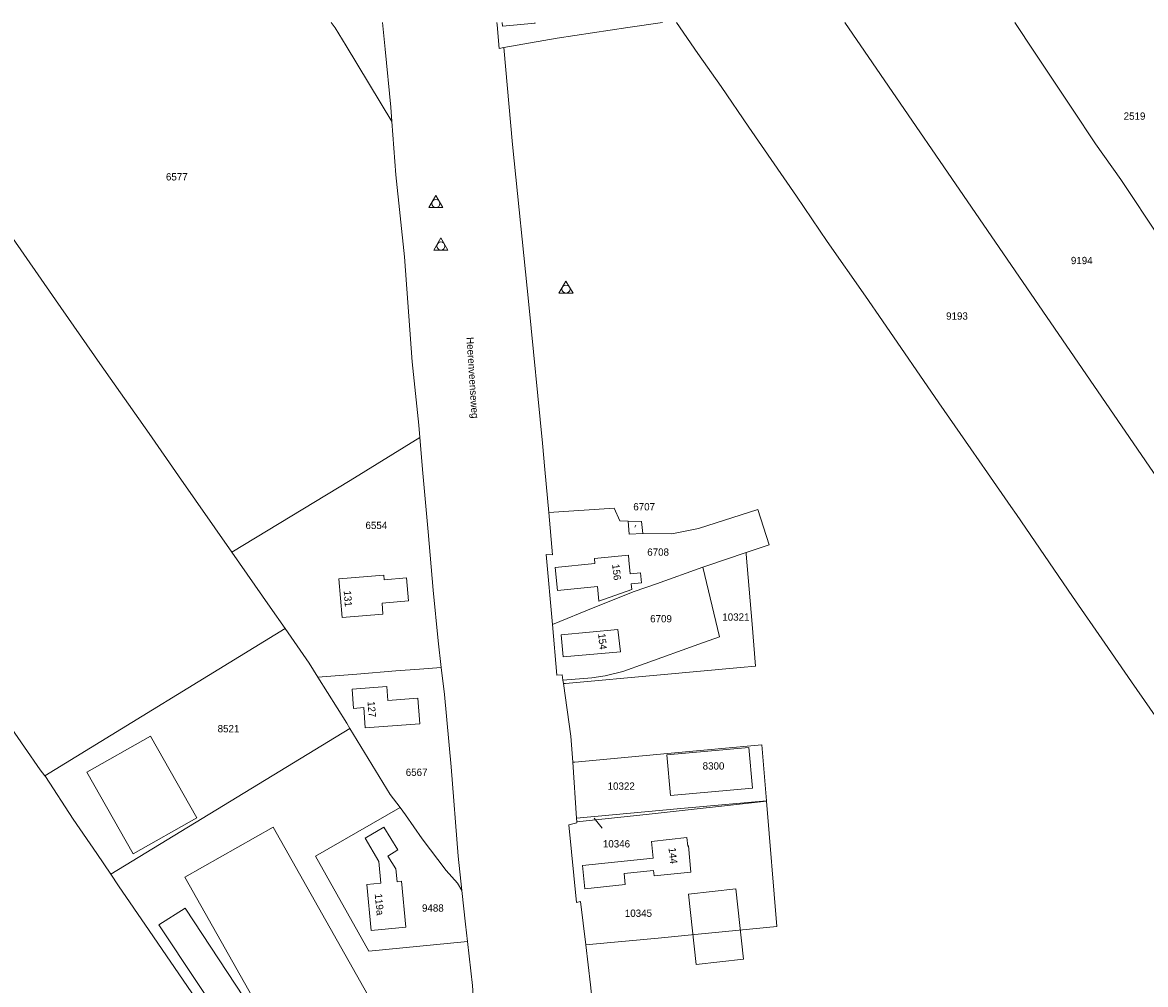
# Model space of a CAD drawing. Header units: metres. Extents: x 195864 to 198202, y 543264 to 544906.
# Tile 31 of 57: x 196135 to 196411, y 544669 to 544906. Entities that reach past the tile are written whole.
import ezdxf
from ezdxf.enums import TextEntityAlignment as Align

# ---------------------------------------------------------------- set-up
doc = ezdxf.new("R2010")
doc.units = ezdxf.units.M
doc.header["$MEASUREMENT"] = 0
for name, color, linetype, lineweight in [('Level 1', 7, 'Continuous', 0), ('Level 10', 7, 'Continuous', 0), ('Level 11', 7, 'Continuous', 0), ('Level 2', 7, 'Continuous', 0), ('Level 31', 7, 'Continuous', 0), ('Level 32', 7, 'Continuous', 0), ('Level 34', 7, 'Continuous', 0)]:
    doc.layers.add(name, color=color, linetype=linetype, lineweight=lineweight)
doc.styles.add('Style-CHAR_FAST_FONT', font='CHAR_FAST_FONT.shx')

# ---------------------------------------------------------------- blocks, each defined once
blk = doc.blocks.new('DC')
at = {"layer": 'Level 10', "color": 7, "linetype": 'Continuous', "lineweight": 0, "flags": 128}
blk.add_lwpolyline([(-1.84, -0.9), (1.63, -0.9), (-0.11, 2.1), (-1.84, -0.9)], dxfattribs=at)
at = {"layer": 'Level 10', "color": 7, "linetype": 'Continuous', "lineweight": 0}
blk.add_circle((-0.11, 0.11), 1, dxfattribs=at)

msp = doc.modelspace()

# ---------------------------------------------------------------- linework, layer by layer
at = {"layer": 'Level 1', "color": 7, "linetype": 'Continuous', "lineweight": 0}
for p, q in [((196263.35, 544796.26), (196264.3, 544785.67)), ((196280.42, 544786.76), (196264.3, 544785.67)), ((196287.48, 544780.51), (196294.62, 544780.44)), ((196312.95, 544775.82), (196318.65, 544777.75)), ((196302.27, 544772.2), (196306.35, 544755.07)), ((196140.11, 544720.85), (196199.35, 544757.11)), ((196267.79, 544744.39), (196267.91, 544743.53)), ((196156.38, 544696.6), (196215.3, 544732.51)), ((196270.21, 544724.16), (196271.18, 544710.42)), ((196317.98, 544714.7), (196317.99, 544714.58)), ((196271.18, 544710.42), (196271.25, 544709.46)), ((196271.25, 544709.46), (196271.27, 544709.21))]:
    msp.add_line(p, q, dxfattribs=at)
at = {"layer": 'Level 1', "color": 7, "linetype": 'Continuous', "lineweight": 0, "flags": 128}
for points in [[(196013.02, 544904.84), (196038.12, 544868.61), (196064.66, 544829.75), (196079.17, 544808.67), (196094.67, 544785.92), (196108.75, 544765.41), (196118.81, 544750.97), (196128.63, 544737.17), (196135.14, 544727.88), (196139.01, 544722.26), (196140.11, 544720.85)], [(196095.51, 544906.44), (196099.75, 544900.58), (196110.3, 544885.03), (196118.2, 544873.69), (196131.46, 544854.47), (196142.8, 544838.13), (196153.74, 544822.44), (196165.87, 544805.17), (196173.12, 544794.76), (196186.22, 544775.96)], [(196210.73, 544906.44), (196211.67, 544905.1), (196214.36, 544900.72), (196225.68, 544882.02)], [(196223.34, 544906.44), (196224.04, 544899.89), (196225.42, 544885.53), (196225.68, 544882.02)], [(196251.54, 544906.44), (196251.6, 544905.89), (196252.09, 544900.05), (196253.26, 544900.26)], [(196253.26, 544900.26), (196266.36, 544902.57), (196283.82, 544905.23), (196292.32, 544906.44)], [(196295.82, 544906.44), (196301.05, 544898.8), (196306.81, 544890.66), (196313.65, 544880.66), (196325.33, 544863.66), (196332.94, 544852.47), (196342.39, 544839), (196346.55, 544832.95)], [(196337.24, 544906.44), (196377.27, 544848.08), (196459.98, 544727.57)], [(196492.93, 544742.14), (196478.3, 544763.65), (196468.86, 544776.88), (196455.87, 544794.09), (196448.8, 544803.71), (196444.03, 544811.19), (196434.8, 544824.37), (196422.68, 544842.06), (196414.89, 544853.29), (196405.24, 544867.72), (196399.04, 544876.52), (196393.39, 544885.05), (196383.98, 544899.16), (196379.15, 544906.44)], [(196253.26, 544900.26), (196255.42, 544876.4), (196259.42, 544836.91), (196262.77, 544802.8), (196263.35, 544796.26)], [(196225.68, 544882.02), (196226.67, 544868.92), (196228.76, 544848.66), (196230.7, 544822.81), (196232.29, 544807.25), (196232.55, 544804.15)], [(196346.55, 544832.95), (196360.46, 544812.74), (196368.29, 544801.42)], [(196186.22, 544775.96), (196215.37, 544793.57), (196232.55, 544804.15)], [(196232.55, 544804.15), (196233.28, 544795.42), (196234.61, 544780.93), (196235.83, 544766.54), (196237.05, 544754.09), (196237.83, 544747.49)], [(196368.29, 544801.42), (196372.41, 544795.47), (196378.17, 544787.21), (196379.55, 544785.2)], [(196264.3, 544785.67), (196265.22, 544775.23), (196263.64, 544775.38), (196265.2, 544758.13)], [(196280.42, 544786.76), (196281.86, 544783.66), (196283.85, 544783.6)], [(196318.65, 544777.75), (196315.84, 544786.48), (196301.21, 544781.78), (196294.62, 544780.44)], [(196283.85, 544783.6), (196284.13, 544780.36), (196287.48, 544780.51)], [(196283.85, 544783.6), (196287.14, 544783.51), (196287.48, 544780.51)], [(196379.55, 544785.2), (196393.36, 544765.04), (196401.29, 544753.53), (196407.91, 544743.97), (196429.21, 544713.42)], [(196186.22, 544775.96), (196195.68, 544762.39), (196199.35, 544757.11)], [(196302.27, 544772.2), (196303.02, 544772.46), (196312.95, 544775.82)], [(196312.95, 544775.82), (196312.98, 544775.41), (196314.4, 544758.19)], [(196265.2, 544758.13), (196275.67, 544762.4), (196285.39, 544766.26), (196290.83, 544768.13), (196302.27, 544772.2)], [(196265.2, 544758.13), (196266.32, 544745.65), (196267.6, 544745.73), (196267.79, 544744.39)], [(196267.91, 544743.53), (196268.46, 544743.58), (196291.85, 544745.72), (196311.58, 544747.49), (196315.26, 544747.82), (196314.4, 544758.19)], [(196199.35, 544757.11), (196205.3, 544748.55), (196207.45, 544745.11)], [(196306.35, 544755.07), (196301.26, 544753.22), (196288.07, 544748.48), (196282.59, 544746.56), (196278.2, 544745.45), (196274.9, 544744.97), (196267.79, 544744.39)], [(196207.45, 544745.11), (196217.04, 544745.83), (196226.64, 544746.67), (196232.43, 544747.09), (196237.83, 544747.49)], [(196237.83, 544747.49), (196238.62, 544740.82), (196240.27, 544723), (196242.03, 544701.06), (196242.92, 544692.6)], [(196207.45, 544745.11), (196214.53, 544733.78), (196215.3, 544732.51)], [(196267.91, 544743.53), (196269.75, 544730.6), (196270.21, 544724.16)], [(196215.3, 544732.51), (196225.21, 544716.25), (196227.69, 544712.99)], [(196270.21, 544724.16), (196270.76, 544724.21), (196293.59, 544726.29), (196316.85, 544728.44), (196317.98, 544714.7)], [(196314.48, 544717.75), (196313.61, 544727.77), (196293.45, 544726.02), (196294.32, 544716), (196314.48, 544717.75)], [(196140.11, 544720.85), (196140.3, 544720.62), (196147.14, 544710.15), (196152.99, 544701.67), (196156.38, 544696.6)], [(196317.98, 544714.7), (196296.87, 544712.76), (196271.18, 544710.42)], [(196271.25, 544709.46), (196289.08, 544711.41), (196317.99, 544714.58)], [(196317.99, 544714.58), (196320.54, 544683.69), (196301.09, 544681.82), (196291.26, 544680.84), (196274.24, 544679.29), (196273.44, 544679.2)], [(196244.28, 544680.03), (196219.96, 544677.63), (196206.82, 544701), (196227.69, 544712.99)], [(196227.69, 544712.99), (196229.03, 544711.24), (196233.12, 544705.31), (196239.05, 544697.53), (196241.82, 544694.36), (196242.92, 544692.6)], [(196271.27, 544709.21), (196269.29, 544708.74), (196271.13, 544689.65), (196272.17, 544689.83), (196273.44, 544679.2)], [(196156.38, 544696.6), (196158.34, 544693.69), (196165.83, 544682.7), (196176.34, 544667.34), (196186.22, 544652.57), (196191.75, 544644.26), (196193.75, 544641.3), (196196.66, 544636.8), (196200.28, 544632), (196214.47, 544610.89), (196224.49, 544596.75), (196236.39, 544579.27), (196256.36, 544551.23)], [(196242.92, 544692.6), (196243.79, 544684.28), (196244.28, 544680.03)], [(196244.28, 544680.03), (196245.53, 544669.15), (196248.11, 544630.99), (196251.35, 544597.79), (196253.97, 544568.99), (196256.33, 544551.75), (196256.36, 544551.23)], [(196273.44, 544679.2), (196274.61, 544669.36), (196276.13, 544654.68)]]:
    msp.add_lwpolyline(points, dxfattribs=at)
at = {"layer": 'Level 11', "color": 7, "linetype": 'Continuous', "lineweight": 13}
for p, q in [((196283.93, 544775.15), (196275.56, 544774.33)), ((196275.56, 544774.33), (196275.68, 544773.14)), ((196283.93, 544775.15), (196284.05, 544773.97)), ((196284.39, 544770.58), (196284.05, 544773.97)), ((196286.92, 544770.83), (196284.39, 544770.58)), ((196286.92, 544770.83), (196287.16, 544768.41)), ((196276.3, 544767.47), (196276.66, 544763.89)), ((196284.76, 544766.7), (196276.66, 544763.89)), ((196287.16, 544768.41), (196284.63, 544768.16)), ((196284.76, 544766.7), (196284.63, 544768.16))]:
    msp.add_line(p, q, dxfattribs=at)
at = {"layer": 'Level 11', "color": 7, "linetype": 'Continuous', "lineweight": 13, "flags": 128}
for points in [[(196252.86, 544906.44), (196252.94, 544905.56), (196260.93, 544906.26), (196260.92, 544906.44)], [(196275.68, 544773.14), (196265.92, 544772.18), (196266.48, 544766.5), (196276.3, 544767.47)], [(196229.73, 544763.9), (196229.26, 544769.6), (196223.8, 544769.15), (196223.71, 544770.3), (196212.6, 544769.38), (196213.39, 544759.85), (196223.46, 544760.69), (196223.24, 544763.36), (196229.73, 544763.9)], [(196281.97, 544751.38), (196281.32, 544756.9), (196267.36, 544755.56), (196267.83, 544750.16), (196281.97, 544751.38)], [(196232.55, 544733.67), (196232.06, 544739.94), (196224.69, 544739.37), (196224.42, 544742.85), (196215.87, 544742.18), (196216.24, 544737.43), (196218.73, 544737.62), (196219.11, 544732.63), (196232.55, 544733.67)], [(196177.59, 544710.45), (196166.16, 544730.59), (196150.52, 544721.71), (196161.95, 544701.57), (196177.59, 544710.45)], [(196314.48, 544717.75), (196313.61, 544727.77), (196293.45, 544726.02), (196294.32, 544716), (196314.48, 544717.75)], [(196200.32, 544644.94), (196200.83, 544644.09), (196195.7, 544641.29), (196187.49, 544656.2), (196186.95, 544655.92), (196168.25, 544684.09), (196174.69, 544688.2), (196189.26, 544666.12), (196187.29, 544664.8), (196191.45, 544658.44), (196192.27, 544658.97), (196194.83, 544654.44), (196197.22, 544655.83), (196174.64, 544695.85), (196196.44, 544708.14), (196223.44, 544660.26)], [(196220.54, 544682.71), (196229.11, 544683.56), (196228.03, 544694.85), (196226.93, 544694.74), (196226.63, 544697.9), (196224.68, 544701.03), (196227.16, 544702.57), (196223.71, 544708.13), (196219.08, 544705.5), (196222.42, 544699.72), (196222.93, 544694.35), (196219.45, 544694.01), (196220.54, 544682.71)], [(196299.32, 544697.12), (196298.72, 544703.55), (196298.56, 544703.53), (196298.36, 544705.6), (196289.64, 544704.67), (196290.03, 544700.55), (196272.63, 544698.69), (196273.24, 544692.97), (196283.15, 544694.02), (196282.9, 544696.72), (196290.15, 544697.49), (196290.28, 544696.15), (196299.32, 544697.12)], [(196312.31, 544675.61), (196310.41, 544692.95), (196298.73, 544691.67), (196300.64, 544674.33), (196312.31, 544675.61)]]:
    msp.add_lwpolyline(points, dxfattribs=at)
at = {"layer": 'Level 31', "color": 7, "linetype": 'Continuous', "lineweight": 0}
for p, q in [((196285.75, 544782.56), (196285.54, 544782.09)), ((196277.48, 544707.95), (196275.51, 544710.38))]:
    msp.add_line(p, q, dxfattribs=at)

# ---------------------------------------------------------------- block references
at = {"layer": 'Level 10', "color": 7, "linetype": 'Continuous', "lineweight": 0}
for p in [(196236.62, 544861.73), (196237.85, 544851.25), (196268.66, 544840.63)]:
    msp.add_blockref('DC', p, dxfattribs=at)

# ---------------------------------------------------------------- texts
at = {"layer": 'Level 2', "color": 7, "linetype": 'Continuous', "lineweight": 13, "style": 'Style-CHAR_FAST_FONT'}
for s, p in [('2519', (196408.65, 544883.37)), ('6577', (196172.67, 544868.41)), ('9194', (196395.65, 544847.79)), ('9193', (196364.9, 544834.11)), ('6707', (196287.82, 544787.12)), ('6554', (196221.84, 544782.53)), ('6708', (196291.26, 544775.95)), ('6709', (196291.98, 544759.53)), ('8521', (196185.41, 544732.44)), ('6567', (196231.76, 544721.7)), ('8300', (196304.91, 544723.26)), ('9488', (196235.76, 544688.25))]:
    msp.add_text(s, height=1.8, rotation=0, dxfattribs=at).set_placement(p, align=Align.MIDDLE_CENTER)
for s, p in [('10321', (196310.43, 544759.94)), ('10322', (196282.17, 544718.29)), ('10346', (196281, 544704.07)), ('10345', (196286.41, 544686.97))]:
    msp.add_text(s, height=1.8, dxfattribs=at).set_placement(p, align=Align.MIDDLE_CENTER)
at = {"layer": 'Level 32', "color": 7, "linetype": 'Continuous', "lineweight": 13, "style": 'Style-CHAR_FAST_FONT'}
for s, rotation, p in [('156', 276.4288, (196279.92, 544772.9)), ('131', 274.6447, (196213.78, 544766.4)), ('154', 275.511, (196276.48, 544755.84)), ('127', 274.6447, (196219.65, 544739.14)), ('144', 276.4288, (196293.82, 544703.04)), ('119a', 275.511, (196221.43, 544691.71))]:
    msp.add_text(s, height=1.8, rotation=rotation, dxfattribs=at).set_placement(p)
at = {"layer": 'Level 34', "color": 7, "linetype": 'Continuous', "lineweight": 13, "style": 'Style-CHAR_FAST_FONT'}
msp.add_text('Heerenveenseweg', height=1.8, rotation=273.6692, dxfattribs=at).set_placement((196244.03, 544828.86))

doc.saveas('drawing.dxf')
